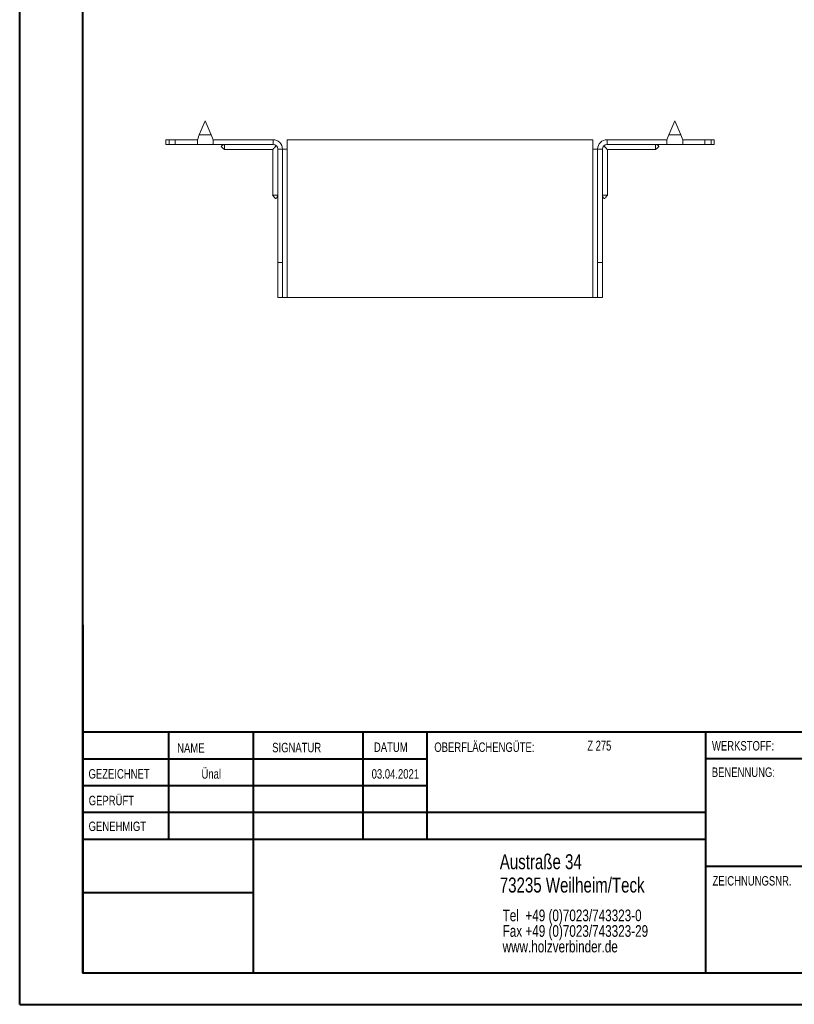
# Model space of a CAD drawing. Header units: millimetres. Extents: x 0 to 210, y 0 to 297.
# Tile 1 of 6: x 0 to 123, y 0 to 156. Entities that reach past the tile are written whole.
import ezdxf

# ---------------------------------------------------------------- set-up
doc = ezdxf.new("R2010")
doc.units = ezdxf.units.MM
doc.styles.add('SLDTEXTSTYLE0', font='TXT', dxfattribs={"width": 0.75})
doc.styles.add('SLDTEXTSTYLE2', font='TXT', dxfattribs={"width": 0.7})

# ---------------------------------------------------------------- blocks, each defined once
blk = doc.blocks.new('SW_NOTE_0')
at = {"color": 0, "linetype": 'Continuous', "lineweight": 0, "char_height": 1.8521, "attachment_point": 1, "style": 'SLDTEXTSTYLE0'}
for s, insert in [('Tel  +49 (0)7023/743323-0', (0, 2.39)), ('Fax +49 (0)7023/743323-29', (0, -0.08)), ('www.holzverbinder.de', (0, -2.55))]:
    blk.add_mtext(s, dxfattribs=dict(at, insert=insert))

msp = doc.modelspace()

# ---------------------------------------------------------------- linework, layer by layer
at = {"color": 7, "linetype": 'Continuous', "lineweight": 40}
for p, q in [((0.08, 0.21), (0.08, 297.21)), ((10.08, 5.21), (10.08, 292.21)), ((10.11, 60.37), (10.11, 5.12)), ((205.08, 43.37), (10.11, 43.37)), ((23.71, 43.37), (23.71, 26.37)), ((37.1, 43.37), (37.1, 5.12)), ((54.51, 43.37), (54.51, 26.37)), ((64.71, 26.37), (64.71, 43.37)), ((108.91, 43.37), (108.91, 5.12)), ((64.71, 39.1), (10.11, 39.1)), ((205.08, 39.12), (108.91, 39.12)), ((64.71, 34.87), (10.11, 34.87)), ((108.91, 30.62), (10.11, 30.62)), ((108.91, 26.37), (10.11, 26.37)), ((108.91, 22.12), (205.08, 22.12)), ((37.1, 17.87), (10.11, 17.87)), ((10.11, 13.71), (10.08, 13.71)), ((10.11, 9.46), (10.08, 9.46)), ((10.08, 5.21), (205.08, 5.21)), ((0.08, 0.21), (210.08, 0.21))]:
    msp.add_line(p, q, dxfattribs=at)
at = {"color": 7, "linetype": 'Continuous', "lineweight": 15}
for p, q in [((29.52, 140.32), (28.58, 138.07)), ((30.46, 138.07), (29.52, 140.32)), ((104.02, 140.32), (103.08, 138.07)), ((104.96, 138.07), (104.02, 140.32)), ((28.58, 138.07), (30.46, 138.07)), ((103.08, 138.07), (104.96, 138.07)), ((23.27, 137.32), (23.27, 136.57)), ((23.27, 137.32), (23.77, 137.32)), ((23.77, 136.57), (23.27, 136.57)), ((23.77, 137.32), (23.77, 136.57)), ((23.77, 137.32), (24.77, 137.32)), ((24.77, 136.57), (23.77, 136.57)), ((24.77, 136.57), (24.77, 137.32)), ((28.27, 137.32), (24.77, 137.32)), ((28.27, 136.57), (24.77, 136.57)), ((28.27, 137.32), (28.27, 136.57)), ((28.27, 136.57), (30.77, 136.57)), ((30.77, 136.57), (30.77, 137.32)), ((40.27, 137.32), (30.77, 137.32)), ((40.27, 136.57), (30.77, 136.57)), ((40.27, 136.57), (40.27, 137.32)), ((42.52, 135.82), (42.52, 137.32)), ((91.02, 137.32), (42.52, 137.32)), ((91.02, 137.32), (91.02, 135.82)), ((93.27, 136.57), (93.27, 137.32)), ((93.27, 137.32), (102.77, 137.32)), ((93.27, 136.57), (102.77, 136.57)), ((102.77, 137.32), (102.77, 136.57)), ((102.77, 136.57), (105.27, 136.57)), ((105.27, 137.32), (108.77, 137.32)), ((105.27, 136.57), (105.27, 137.32)), ((105.27, 136.57), (108.77, 136.57)), ((108.77, 136.57), (108.77, 137.32)), ((108.77, 137.32), (109.77, 137.32)), ((109.77, 136.57), (108.77, 136.57)), ((109.77, 136.57), (109.77, 137.32)), ((109.77, 137.32), (110.27, 137.32)), ((110.27, 136.57), (109.77, 136.57)), ((110.27, 136.57), (110.27, 137.32)), ((32.57, 135.77), (40.22, 135.77)), ((40.22, 135.77), (40.22, 128.51)), ((41.02, 135.82), (41.77, 135.82)), ((41.02, 117.82), (41.02, 135.82)), ((41.77, 117.82), (41.77, 135.82)), ((41.77, 135.82), (42.52, 135.82)), ((42.52, 112.32), (42.52, 135.82)), ((91.02, 135.82), (91.02, 112.32)), ((91.02, 135.82), (91.77, 135.82)), ((92.52, 135.82), (91.77, 135.82)), ((91.77, 117.82), (91.77, 135.82)), ((92.52, 117.82), (92.52, 135.82)), ((93.32, 135.77), (100.97, 135.77)), ((93.32, 128.51), (93.32, 135.77)), ((41.77, 117.82), (41.02, 117.82)), ((41.02, 112.32), (41.02, 117.82)), ((41.77, 112.32), (41.77, 117.82)), ((91.77, 117.82), (92.52, 117.82)), ((91.77, 112.32), (91.77, 117.82)), ((92.52, 112.32), (92.52, 117.82)), ((41.02, 112.32), (41.77, 112.32)), ((41.77, 112.32), (42.52, 112.32)), ((91.02, 112.32), (42.52, 112.32)), ((91.02, 112.32), (91.77, 112.32)), ((91.77, 112.32), (92.52, 112.32))]:
    msp.add_line(p, q, dxfattribs=at)
at = {"color": 7, "linetype": 'Continuous', "lineweight": 0}
for p, q in [((64.71, 39.12), (10.11, 39.12)), ((23.71, 5.21), (23.71, 5.12)), ((54.51, 5.21), (54.51, 5.12))]:
    msp.add_line(p, q, dxfattribs=at)
at = {"color": 7, "linetype": 'Continuous', "lineweight": 15, "flags": 128}
for points in [[(28.58, 138.07), (28.47, 137.81), (28.37, 137.56), (28.27, 137.32)], [(30.77, 137.32), (30.67, 137.56), (30.56, 137.81), (30.46, 138.07)], [(103.08, 138.07), (102.97, 137.81), (102.87, 137.56), (102.77, 137.32)], [(105.27, 137.32), (105.17, 137.56), (105.06, 137.81), (104.96, 138.07)], [(40.22, 135.77), (40.24, 135.79), (40.29, 135.84), (40.37, 135.93), (40.49, 136.04), (40.63, 136.19), (40.8, 136.35)], [(92.74, 136.35), (92.9, 136.19), (93.05, 136.04), (93.16, 135.93), (93.25, 135.84), (93.3, 135.79), (93.32, 135.77)]]:
    msp.add_lwpolyline(points, dxfattribs=at)
at = {"color": 7, "linetype": 'Continuous', "lineweight": 15}
for centre, radius, start, end in [((40.27, 135.82), 1.5, 0, 90), ((40.27, 135.82), 0.75, 0, 90), ((93.27, 135.82), 1.5, 90, 180), ((93.27, 135.82), 0.75, 90, 180)]:
    msp.add_arc(centre, radius, start, end, dxfattribs=at)
for points, knots in [([(32.57, 136.57), (32.43, 136.53), (32.28, 136.47), (32.13, 136.37), (32.09, 136.33), (32.07, 136.29), (32.07, 136.27), (32.07, 136.24), (32.07, 136.21), (32.13, 136.11), (32.33, 135.98), (32.48, 135.84), (32.57, 135.76)], [0, 0, 0, 0, 0.3128584, 0.3689547, 0.4145381, 0.4343144, 0.4529631, 0.4714283, 0.490674, 0.5343277, 0.7192294, 1, 1, 1, 1]), ([(32.57, 136.57), (32.57, 136.49), (32.57, 136.3), (32.57, 136.03), (32.57, 135.84), (32.57, 135.76), (32.57, 135.78), (32.57, 135.78)], [0, 0, 0, 0, 0.176998, 0.437531, 0.698075, 0.958617, 1, 1, 1, 1]), ([(100.96, 135.76), (101.06, 135.84), (101.19, 135.97), (101.36, 136.09), (101.43, 136.16), (101.46, 136.21), (101.47, 136.24), (101.47, 136.27), (101.46, 136.29), (101.45, 136.33), (101.41, 136.37), (101.26, 136.47), (101.1, 136.53), (100.97, 136.57)], [0, 0, 0, 0, 0.280626, 0.412835, 0.465947, 0.509579, 0.528814, 0.54727, 0.565909, 0.585675, 0.631235, 0.687303, 1, 1, 1, 1]), ([(100.97, 136.57), (100.97, 136.49), (100.97, 136.3), (100.97, 136.03), (100.97, 135.84), (100.97, 135.76), (100.97, 135.78), (100.97, 135.78)], [0, 0, 0, 0, 0.176998, 0.437531, 0.698075, 0.958617, 1, 1, 1, 1]), ([(40.21, 128.51), (40.29, 128.42), (40.41, 128.28), (40.53, 128.11), (40.61, 128.04), (40.65, 128.01), (40.69, 128), (40.71, 128), (40.74, 128.01), (40.77, 128.03), (40.81, 128.06), (40.92, 128.21), (40.97, 128.37), (41.02, 128.51)], [0, 0, 0, 0, 0.280624, 0.412834, 0.465946, 0.509578, 0.528814, 0.547269, 0.56591, 0.585677, 0.631236, 0.687301, 1, 1, 1, 1]), ([(40.23, 128.51), (40.23, 128.51), (40.24, 128.51), (40.41, 128.51), (40.63, 128.51), (40.84, 128.51), (40.96, 128.51), (41.02, 128.51)], [0, 0, 0, 0, 0.217784, 0.478085, 0.738383, 0.867316, 1, 1, 1, 1]), ([(92.52, 128.51), (92.56, 128.37), (92.61, 128.21), (92.72, 128.06), (92.76, 128.03), (92.8, 128.01), (92.82, 128), (92.85, 128), (92.88, 128.01), (92.98, 128.07), (93.11, 128.26), (93.24, 128.42), (93.33, 128.51)], [0, 0, 0, 0, 0.31286, 0.368954, 0.414537, 0.434313, 0.452964, 0.471429, 0.490675, 0.534329, 0.719231, 1, 1, 1, 1]), ([(93.31, 128.51), (93.3, 128.51), (93.29, 128.51), (93.13, 128.51), (92.91, 128.51), (92.69, 128.51), (92.58, 128.51), (92.52, 128.51)], [0, 0, 0, 0, 0.217784, 0.478085, 0.738383, 0.867316, 1, 1, 1, 1])]:
    msp.add_open_spline(points, degree=3, knots=knots, dxfattribs=at)

# ---------------------------------------------------------------- block references
at = {"color": 7, "linetype": 'Continuous', "lineweight": 0}
msp.add_blockref('SW_NOTE_0', (76.7, 12.85), dxfattribs=at)

# ---------------------------------------------------------------- texts
for s, insert, char_height, attachment_point, style in [('NAME', (25.07, 41.62), 1.5, 1, 'SLDTEXTSTYLE0'), ('SIGNATUR', (40.14, 41.68), 1.5, 1, 'SLDTEXTSTYLE0'), ('DATUM', (56.28, 41.74), 1.5, 1, 'SLDTEXTSTYLE0'), ('OBERFLÄCHENGÜTE:', (65.86, 41.74), 1.5, 1, 'SLDTEXTSTYLE0'), ('Z 275', (90.14, 42.03), 1.587, 1, 'SLDTEXTSTYLE2'), ('WERKSTOFF:', (109.91, 41.96), 1.5, 1, 'SLDTEXTSTYLE0'), ('GEZEICHNET', (11, 37.51), 1.5, 1, 'SLDTEXTSTYLE0'), ('Ünal', (30.47, 37.5), 1.499, 2, 'SLDTEXTSTYLE0'), ('03.04.2021', (59.68, 37.5), 1.499, 2, 'SLDTEXTSTYLE0'), ('BENENNUNG:', (109.88, 37.77), 1.5, 1, 'SLDTEXTSTYLE0'), ('GEPRÜFT', (11.03, 33.28), 1.5, 1, 'SLDTEXTSTYLE0'), ('GENEHMIGT', (11.02, 29.19), 1.5, 1, 'SLDTEXTSTYLE0'), ('Austraße 34', (76.25, 24.02), 2.3813, 1, 'SLDTEXTSTYLE0'), ('73235 Weilheim/Teck', (76.25, 20.32), 2.3813, 1, 'SLDTEXTSTYLE0'), ('ZEICHNUNGSNR.', (110, 20.55), 1.5, 1, 'SLDTEXTSTYLE0')]:
    msp.add_mtext(s, dxfattribs=dict(at, insert=insert, char_height=char_height, attachment_point=attachment_point, style=style))

doc.saveas('drawing.dxf')
